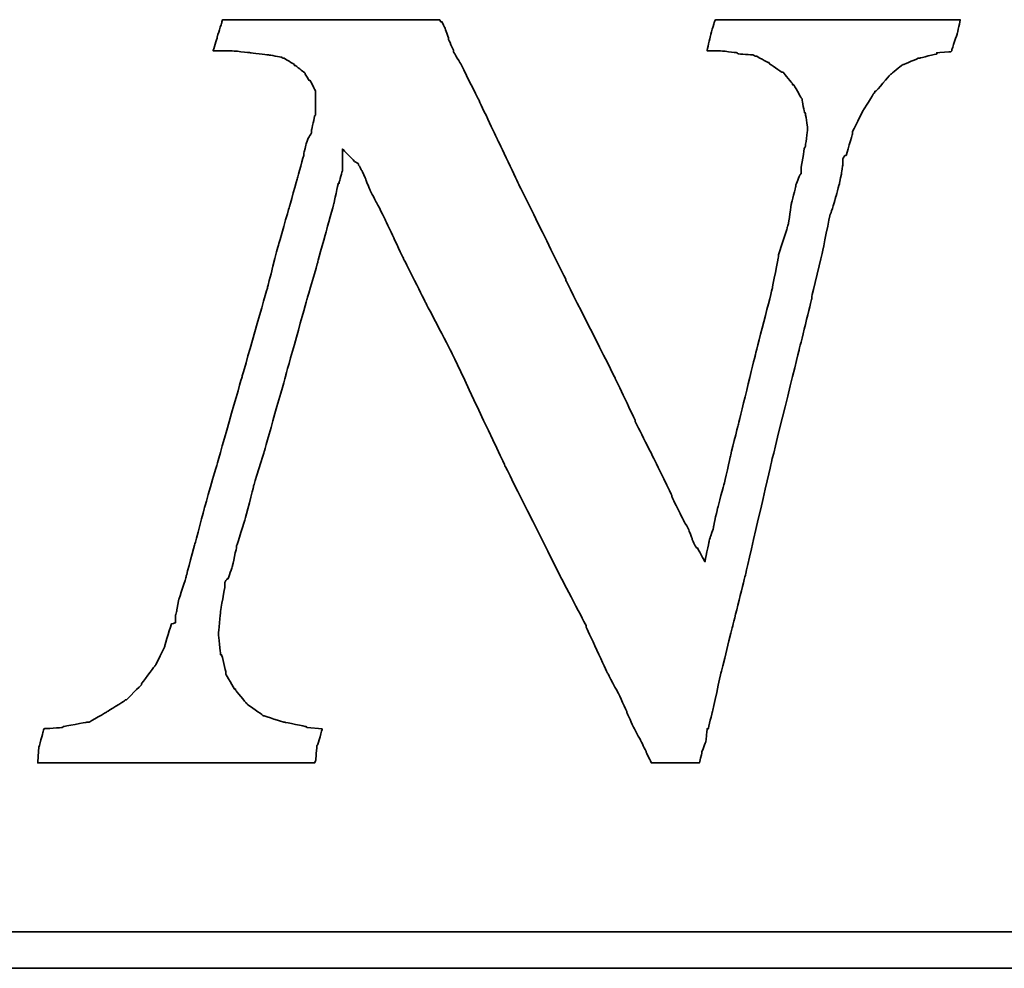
# Model space of a CAD drawing. Header units: millimetres. Extents: x -24 to 264, y 297 to 404.
# Tile 44 of 48: x 212.52 to 214.85, y 330.88 to 333.12. Entities that reach past the tile are written whole.
import ezdxf

# ---------------------------------------------------------------- set-up
doc = ezdxf.new("R2010")
doc.units = ezdxf.units.MM
doc.layers.add('DIM', color=4, linetype='Continuous')
doc.layers.add('layer 1', color=7, linetype='Continuous')

# ---------------------------------------------------------------- blocks, each defined once
blk = doc.blocks.new('TBI MOTION logo(完整正式版)')
at = {"layer": 'layer 1', "color": 22, "lineweight": 35}
for points, knots in [([(58.92625, -7.91875), (58.92625, -7.91875), (58.58625, -7.89375), (58.58625, -7.89375), (58.58625, -7.89375), (58.58625, -7.89375), (58.56625, -7.87125), (58.56625, -7.87125), (58.56625, -7.87125), (58.56625, -7.87125), (58.08375, -7.77375), (58.08375, -7.77375), (58.08375, -7.77375), (58.08375, -7.77375), (58.06125, -7.77375), (58.06125, -7.77375), (58.06125, -7.77375), (58.06125, -7.77375), (57.62625, -7.63125), (57.62625, -7.63125), (57.62625, -7.63125), (57.62625, -7.63125), (57.60625, -7.63125), (57.60625, -7.63125), (57.60625, -7.63125), (57.60625, -7.63125), (57.58125, -7.60625), (57.58125, -7.60625), (57.58125, -7.60625), (57.58125, -7.60625), (57.26625, -7.38875), (57.26625, -7.38875), (57.26625, -7.38875), (57.26625, -7.38875), (57.24625, -7.36875), (57.24625, -7.36875), (57.24625, -7.36875), (57.24625, -7.36875), (57.22125, -7.34375), (57.22125, -7.34375), (57.22125, -7.34375), (57.22125, -7.34375), (56.98125, -7.05375), (56.98125, -7.05375), (56.98125, -7.05375), (56.98125, -7.05375), (56.98125, -7.02875), (56.98125, -7.02875), (56.98125, -7.02875), (56.98125, -7.02875), (56.95625, -7.02875), (56.95625, -7.02875), (56.95625, -7.02875), (56.95625, -7.02875), (56.76625, -6.69625), (56.76625, -6.69625), (56.76625, -6.69625), (56.76625, -6.69625), (56.76625, -6.67125), (56.76625, -6.67125), (56.76625, -6.67125), (56.76625, -6.67125), (56.76625, -6.64875), (56.76625, -6.64875), (56.76625, -6.64875), (56.76625, -6.64875), (56.67125, -6.26375), (56.67125, -6.26375), (56.67125, -6.26375), (56.67125, -6.26375), (56.64625, -6.26375), (56.64625, -6.26375), (56.64625, -6.26375), (56.64625, -6.26375), (56.64625, -6.23875), (56.64625, -6.23875), (56.64625, -6.23875), (56.64625, -6.23875), (56.59625, -5.80875), (56.59625, -5.80875), (56.59625, -5.80875), (56.59625, -5.80875), (56.59625, -5.78375), (56.59625, -5.78375), (56.59625, -5.78375), (56.59625, -5.78375), (56.64625, -5.30375), (56.64625, -5.30375), (56.64625, -5.30375), (56.64625, -5.30375), (56.64625, -5.27875), (56.64625, -5.27875), (56.64625, -5.27875), (56.64625, -5.27875), (56.74125, -4.72875), (56.74125, -4.72875), (56.74125, -4.72875), (56.74125, -4.72875), (56.74125, -4.67875), (56.74125, -4.67875), (56.74125, -4.67875), (56.74125, -4.67875), (56.74125, -4.63375), (56.74125, -4.63375), (56.74125, -4.63375), (56.74125, -4.63375), (56.79125, -4.55875), (56.79125, -4.55875), (56.79125, -4.55875), (56.79125, -4.55875), (56.81125, -4.55875), (56.81125, -4.55875), (56.81125, -4.55875), (56.81125, -4.55875), (56.91125, -4.27375), (56.91125, -4.27375), (56.91125, -4.27375), (56.91125, -4.27375), (57.00625, -3.83874), (57.00625, -3.83874), (57.00625, -3.83874), (57.00625, -3.83874), (57.00625, -3.81374), (57.00625, -3.81374), (57.00625, -3.81374), (57.00625, -3.81374), (57.19875, -3.21374), (57.19875, -3.21374), (57.19875, -3.21374), (57.19875, -3.21374), (57.38625, -2.49625), (57.38625, -2.49625), (57.38625, -2.49625), (57.38625, -2.49625), (57.38625, -2.47374), (57.38625, -2.47374), (57.38625, -2.47374), (57.38625, -2.47374), (57.62625, -1.70375), (57.62625, -1.70375), (57.62625, -1.70375), (57.62625, -1.70375), (58.10625, 0.00125), (58.10625, 0.00125), (58.10625, 0.00125), (58.10625, 0.00125), (58.58625, 1.72625), (58.58625, 1.72625), (58.58625, 1.72625), (58.58625, 1.72625), (58.82625, 2.54125), (58.82625, 2.54125), (58.82625, 2.54125), (58.82625, 2.54125), (58.82625, 2.56374), (58.82625, 2.56374), (58.82625, 2.56374), (58.82625, 2.56374), (59.02125, 3.26125), (59.02125, 3.26125), (59.02125, 3.26125), (59.02125, 3.26125), (59.18625, 3.86125), (59.18625, 3.86125), (59.18625, 3.86125), (59.18625, 3.86125), (59.28625, 4.31875), (59.28625, 4.31875), (59.28625, 4.31875), (59.28625, 4.31875), (59.30625, 4.31875), (59.30625, 4.31875), (59.30625, 4.31875), (59.30625, 4.31875), (59.30625, 4.34125), (59.30625, 4.34125), (59.30625, 4.34125), (59.30625, 4.34125), (59.38125, 4.60625), (59.38125, 4.60625), (59.38125, 4.60625), (59.38125, 4.60625), (59.38125, 4.65125), (59.38125, 4.65125), (59.38125, 4.65125), (59.38125, 4.65125), (59.38125, 5.08625), (59.38125, 5.08625), (59.38125, 5.08625), (59.38125, 5.08625), (59.66625, 4.79624), (59.66625, 4.79624), (59.66625, 4.79624), (59.66625, 4.79624), (59.74125, 4.75124), (59.74125, 4.75124), (59.74125, 4.75124), (59.74125, 4.75124), (59.74125, 4.72624), (59.74125, 4.72624), (59.74125, 4.72624), (59.74125, 4.72624), (59.76125, 4.70124), (59.76125, 4.70124), (59.76125, 4.70124), (59.76125, 4.70124), (59.81125, 4.60625), (59.81125, 4.60625), (59.81125, 4.60625), (59.81125, 4.60625), (59.90625, 4.41125), (59.90625, 4.41125), (59.90625, 4.41125), (59.90625, 4.41125), (59.90625, 4.39125), (59.90625, 4.39125), (59.90625, 4.39125), (59.90625, 4.39125), (60.00375, 4.15124), (60.00375, 4.15124), (60.00375, 4.15124), (60.00375, 4.15124), (60.14625, 3.88374), (60.14625, 3.88374), (60.14625, 3.88374), (60.14625, 3.88374), (60.34125, 3.50124), (60.34125, 3.50124), (60.34125, 3.50124), (60.34125, 3.50124), (60.53125, 3.09125), (60.53125, 3.09125), (60.53125, 3.09125), (60.53125, 3.09125), (60.74625, 2.63625), (60.74625, 2.63625), (60.74625, 2.63625), (60.74625, 2.63625), (61.25125, 1.63124), (61.25125, 1.63124), (61.25125, 1.63124), (61.25125, 1.63124), (61.85125, 0.47625), (61.85125, 0.47625), (61.85125, 0.47625), (61.85125, 0.47625), (63.02625, -2.01874), (63.02625, -2.01874), (63.02625, -2.01874), (63.02625, -2.01874), (64.27625, -4.51374), (64.27625, -4.51374), (64.27625, -4.51374), (64.27625, -4.51374), (64.85125, -5.61375), (64.85125, -5.61375), (64.85125, -5.61375), (64.85125, -5.61375), (64.85125, -5.64125), (64.85125, -5.64125), (64.85125, -5.64125), (64.85125, -5.64125), (65.32875, -6.67125), (65.32875, -6.67125), (65.32875, -6.67125), (65.32875, -6.67125), (65.57125, -7.12875), (65.57125, -7.12875), (65.57125, -7.12875), (65.57125, -7.12875), (65.76125, -7.53625), (65.76125, -7.53625), (65.76125, -7.53625), (65.76125, -7.53625), (65.76125, -7.55625), (65.76125, -7.55625), (65.76125, -7.55625), (65.76125, -7.55625), (65.90375, -7.87125), (65.90375, -7.87125), (65.90375, -7.87125), (65.90375, -7.87125), (66.07125, -8.18125), (66.07125, -8.18125), (66.07125, -8.18125), (66.07125, -8.18125), (66.19125, -8.42375), (66.19125, -8.42375), (66.19125, -8.42375), (66.19125, -8.42375), (66.19125, -8.44375), (66.19125, -8.44375), (66.19125, -8.44375), (66.19125, -8.44375), (66.29125, -8.63875), (66.29125, -8.63875), (66.29125, -8.63875), (66.29125, -8.63875), (66.31125, -8.68625), (66.31125, -8.68625), (66.31125, -8.68625), (66.31125, -8.68625), (66.38375, -8.68625), (66.38375, -8.68625), (66.38375, -8.68625), (66.38375, -8.68625), (66.84125, -8.68625), (66.84125, -8.68625), (66.84125, -8.68625), (66.84125, -8.68625), (67.29625, -8.68625), (67.29625, -8.68625), (67.29625, -8.68625), (67.29625, -8.68625), (67.36625, -8.68625), (67.36625, -8.68625), (67.36625, -8.68625), (67.36625, -8.68625), (67.39125, -8.68625), (67.39125, -8.68625), (67.39125, -8.68625), (67.39125, -8.68625), (67.44125, -8.46875), (67.44125, -8.46875), (67.44125, -8.46875), (67.44125, -8.46875), (67.44125, -8.44375), (67.44125, -8.44375), (67.44125, -8.44375), (67.44125, -8.44375), (67.53625, -8.20375), (67.53625, -8.20375), (67.53625, -8.20375), (67.53625, -8.20375), (67.56125, -7.94375), (67.56125, -7.94375), (67.56125, -7.94375), (67.56125, -7.94375), (67.56125, -7.91875), (67.56125, -7.91875), (67.56125, -7.91875), (67.56125, -7.91875), (67.58625, -7.91875), (67.58625, -7.91875), (67.58625, -7.91875), (67.58625, -7.91875), (67.68125, -7.53625), (67.68125, -7.53625), (67.68125, -7.53625), (67.68125, -7.53625), (67.87375, -6.67125), (67.87375, -6.67125), (67.87375, -6.67125), (67.87375, -6.67125), (68.13625, -5.61375), (68.13625, -5.61375), (68.13625, -5.61375), (68.13625, -5.61375), (68.42375, -4.46374), (68.42375, -4.46374), (68.42375, -4.46374), (68.42375, -4.46374), (68.99875, -1.96874), (68.99875, -1.96874), (68.99875, -1.96874), (68.99875, -1.96874), (69.62625, 0.57625), (69.62625, 0.57625), (69.62625, 0.57625), (69.62625, 0.57625), (69.91125, 1.72625), (69.91125, 1.72625), (69.91125, 1.72625), (69.91125, 1.72625), (69.91125, 1.77625), (69.91125, 1.77625), (69.91125, 1.77625), (69.91125, 1.77625), (70.15125, 2.78124), (70.15125, 2.78124), (70.15125, 2.78124), (70.15125, 2.78124), (70.32125, 3.62125), (70.32125, 3.62125), (70.32125, 3.62125), (70.32125, 3.62125), (70.34125, 3.64625), (70.34125, 3.64625), (70.34125, 3.64625), (70.34125, 3.64625), (70.44125, 3.98125), (70.44125, 3.98125), (70.44125, 3.98125), (70.44125, 3.98125), (70.53625, 4.31875), (70.53625, 4.31875), (70.53625, 4.31875), (70.53625, 4.31875), (70.58125, 4.55875), (70.58125, 4.55875), (70.58125, 4.55875), (70.58125, 4.55875), (70.60625, 4.72624), (70.60625, 4.72624), (70.60625, 4.72624), (70.60625, 4.72624), (70.60625, 4.79624), (70.60625, 4.79624), (70.60625, 4.79624), (70.60625, 4.79624), (70.60625, 4.87125), (70.60625, 4.87125), (70.60625, 4.87125), (70.60625, 4.87125), (70.65625, 4.94125), (70.65625, 4.94125), (70.65625, 4.94125), (70.65625, 4.94125), (70.68125, 4.94125), (70.68125, 4.94125), (70.68125, 4.94125), (70.68125, 4.94125), (70.82125, 5.42125), (70.82125, 5.42125), (70.82125, 5.42125), (70.82125, 5.42125), (70.82125, 5.44625), (70.82125, 5.44625), (70.82125, 5.44625), (70.82125, 5.44625), (70.82125, 5.47125), (70.82125, 5.47125), (70.82125, 5.47125), (70.82125, 5.47125), (71.06125, 5.94625), (71.06125, 5.94625), (71.06125, 5.94625), (71.06125, 5.94625), (71.30125, 6.33124), (71.30125, 6.33124), (71.30125, 6.33124), (71.30125, 6.33124), (71.32625, 6.35625), (71.32625, 6.35625), (71.32625, 6.35625), (71.32625, 6.35625), (71.32625, 6.38124), (71.32625, 6.38124), (71.32625, 6.38124), (71.32625, 6.38124), (71.35125, 6.38124), (71.35125, 6.38124), (71.35125, 6.38124), (71.35125, 6.38124), (71.66125, 6.74125), (71.66125, 6.74125), (71.66125, 6.74125), (71.66125, 6.74125), (71.68625, 6.76625), (71.68625, 6.76625), (71.68625, 6.76625), (71.68625, 6.76625), (71.92625, 6.95624), (71.92625, 6.95624), (71.92625, 6.95624), (71.92625, 6.95624), (71.95125, 6.98125), (71.95125, 6.98125), (71.95125, 6.98125), (71.95125, 6.98125), (71.97625, 6.98125), (71.97625, 6.98125), (71.97625, 6.98125), (71.97625, 6.98125), (72.31125, 7.12624), (72.31125, 7.12624), (72.31125, 7.12624), (72.31125, 7.12624), (72.33375, 7.12624), (72.33375, 7.12624), (72.33375, 7.12624), (72.33375, 7.12624), (72.71625, 7.21875), (72.71625, 7.21875), (72.71625, 7.21875), (72.71625, 7.21875), (72.71625, 7.24624), (72.71625, 7.24624), (72.71625, 7.24624), (72.71625, 7.24624), (72.74125, 7.24624), (72.74125, 7.24624), (72.74125, 7.24624), (72.74125, 7.24624), (73.03124, 7.26624), (73.03124, 7.26624), (73.03124, 7.26624), (73.03124, 7.26624), (73.05375, 7.29125), (73.05375, 7.29125), (73.05375, 7.29125), (73.05375, 7.29125), (73.05375, 7.31625), (73.05375, 7.31625), (73.05375, 7.31625), (73.05375, 7.31625), (73.17625, 7.67625), (73.17625, 7.67625), (73.17625, 7.67625), (73.17625, 7.67625), (73.24625, 7.98625), (73.24625, 7.98625), (73.24625, 7.98625), (73.24625, 7.98625), (73.19625, 7.98625), (73.19625, 7.98625), (73.19625, 7.98625), (73.19625, 7.98625), (72.93625, 7.98625), (72.93625, 7.98625), (72.93625, 7.98625), (72.93625, 7.98625), (72.55125, 7.98625), (72.55125, 7.98625), (72.55125, 7.98625), (72.55125, 7.98625), (72.09625, 7.98625), (72.09625, 7.98625), (72.09625, 7.98625), (72.09625, 7.98625), (71.64125, 7.98625), (71.64125, 7.98625), (71.64125, 7.98625), (71.64125, 7.98625), (70.53625, 7.98625), (70.53625, 7.98625), (70.53625, 7.98625), (70.53625, 7.98625), (69.47875, 7.98625), (69.47875, 7.98625), (69.47875, 7.98625), (69.47875, 7.98625), (68.95125, 7.98625), (68.95125, 7.98625), (68.95125, 7.98625), (68.95125, 7.98625), (68.52125, 7.98625), (68.52125, 7.98625), (68.52125, 7.98625), (68.52125, 7.98625), (68.13625, 7.98625), (68.13625, 7.98625), (68.13625, 7.98625), (68.13625, 7.98625), (67.87375, 7.98625), (67.87375, 7.98625), (67.87375, 7.98625), (67.87375, 7.98625), (67.75125, 7.98625), (67.75125, 7.98625), (67.75125, 7.98625), (67.75125, 7.98625), (67.72625, 7.94125), (67.72625, 7.94125), (67.72625, 7.94125), (67.72625, 7.94125), (67.63125, 7.60625), (67.63125, 7.60625), (67.63125, 7.60625), (67.63125, 7.60625), (67.56125, 7.29125), (67.56125, 7.29125), (67.56125, 7.29125), (67.56125, 7.29125), (67.72625, 7.29125), (67.72625, 7.29125), (67.72625, 7.29125), (67.72625, 7.29125), (67.82625, 7.29125), (67.82625, 7.29125), (67.82625, 7.29125), (67.82625, 7.29125), (67.84625, 7.29125), (67.84625, 7.29125), (67.84625, 7.29125), (67.84625, 7.29125), (68.23125, 7.24624), (68.23125, 7.24624), (68.23125, 7.24624), (68.23125, 7.24624), (68.25875, 7.21875), (68.25875, 7.21875), (68.25875, 7.21875), (68.25875, 7.21875), (68.59125, 7.19624), (68.59125, 7.19624), (68.59125, 7.19624), (68.59125, 7.19624), (68.64125, 7.17125), (68.64125, 7.17125), (68.64125, 7.17125), (68.64125, 7.17125), (68.66625, 7.17125), (68.66625, 7.17125), (68.66625, 7.17125), (68.66625, 7.17125), (68.92625, 7.02624), (68.92625, 7.02624), (68.92625, 7.02624), (68.92625, 7.02624), (68.95125, 7.02624), (68.95125, 7.02624), (68.95125, 7.02624), (68.95125, 7.02624), (68.95125, 7.00624), (68.95125, 7.00624), (68.95125, 7.00624), (68.95125, 7.00624), (69.23875, 6.81125), (69.23875, 6.81125), (69.23875, 6.81125), (69.23875, 6.81125), (69.26625, 6.81125), (69.26625, 6.81125), (69.26625, 6.81125), (69.26625, 6.81125), (69.28625, 6.78625), (69.28625, 6.78625), (69.28625, 6.78625), (69.28625, 6.78625), (69.47875, 6.54875), (69.47875, 6.54875), (69.47875, 6.54875), (69.47875, 6.54875), (69.47875, 6.52375), (69.47875, 6.52375), (69.47875, 6.52375), (69.47875, 6.52375), (69.50625, 6.52375), (69.50625, 6.52375), (69.50625, 6.52375), (69.50625, 6.52375), (69.67125, 6.23625), (69.67125, 6.23625), (69.67125, 6.23625), (69.67125, 6.23625), (69.69375, 6.21125), (69.69375, 6.21125), (69.69375, 6.21125), (69.69375, 6.21125), (69.69375, 6.18625), (69.69375, 6.18625), (69.69375, 6.18625), (69.69375, 6.18625), (69.74625, 5.89875), (69.74625, 5.89875), (69.74625, 5.89875), (69.74625, 5.89875), (69.76625, 5.89875), (69.76625, 5.89875), (69.76625, 5.89875), (69.76625, 5.89875), (69.81375, 5.56625), (69.81375, 5.56625), (69.81375, 5.56625), (69.81375, 5.56625), (69.81375, 5.54125), (69.81375, 5.54125), (69.81375, 5.54125), (69.81375, 5.54125), (69.81375, 5.51625), (69.81375, 5.51625), (69.81375, 5.51625), (69.81375, 5.51625), (69.76625, 5.13125), (69.76625, 5.13125), (69.76625, 5.13125), (69.76625, 5.13125), (69.74625, 5.10874), (69.74625, 5.10874), (69.74625, 5.10874), (69.74625, 5.10874), (69.67125, 4.65125), (69.67125, 4.65125), (69.67125, 4.65125), (69.67125, 4.65125), (69.67125, 4.55875), (69.67125, 4.55875), (69.67125, 4.55875), (69.67125, 4.55875), (69.67125, 4.53125), (69.67125, 4.53125), (69.67125, 4.53125), (69.67125, 4.53125), (69.64625, 4.50874), (69.64625, 4.50874), (69.64625, 4.50874), (69.64625, 4.50874), (69.55125, 4.27125), (69.55125, 4.27125), (69.55125, 4.27125), (69.55125, 4.27125), (69.55125, 4.24625), (69.55125, 4.24625), (69.55125, 4.24625), (69.55125, 4.24625), (69.45375, 3.86125), (69.45375, 3.86125), (69.45375, 3.86125), (69.45375, 3.86125), (69.38625, 3.40624), (69.38625, 3.40624), (69.38625, 3.40624), (69.38625, 3.40624), (69.35875, 3.33125), (69.35875, 3.33125), (69.35875, 3.33125), (69.35875, 3.33125), (69.35875, 3.30875), (69.35875, 3.30875), (69.35875, 3.30875), (69.35875, 3.30875), (69.16625, 2.71125), (69.16625, 2.71125), (69.16625, 2.71125), (69.16625, 2.71125), (69.16625, 2.66375), (69.16625, 2.66375), (69.16625, 2.66375), (69.16625, 2.66375), (69.02625, 1.96374), (69.02625, 1.96374), (69.02625, 1.96374), (69.02625, 1.96374), (68.64125, 0.45624), (68.64125, 0.45624), (68.64125, 0.45624), (68.64125, 0.45624), (68.25875, -1.10625), (68.25875, -1.10625), (68.25875, -1.10625), (68.25875, -1.10625), (68.08625, -1.80125), (68.08625, -1.80125), (68.08625, -1.80125), (68.08625, -1.80125), (67.94625, -2.42625), (67.94625, -2.42625), (67.94625, -2.42625), (67.94625, -2.42625), (67.80125, -2.95375), (67.80125, -2.95375), (67.80125, -2.95375), (67.80125, -2.95375), (67.70625, -3.38375), (67.70625, -3.38375), (67.70625, -3.38375), (67.70625, -3.38375), (67.70625, -3.40875), (67.70625, -3.40875), (67.70625, -3.40875), (67.70625, -3.40875), (67.63125, -3.62375), (67.63125, -3.62375), (67.63125, -3.62375), (67.63125, -3.62375), (67.60625, -3.72125), (67.60625, -3.72125), (67.60625, -3.72125), (67.60625, -3.72125), (67.51125, -4.17375), (67.51125, -4.17375), (67.51125, -4.17375), (67.51125, -4.17375), (67.34625, -3.86374), (67.34625, -3.86374), (67.34625, -3.86374), (67.34625, -3.86374), (67.32125, -3.86374), (67.32125, -3.86374), (67.32125, -3.86374), (67.32125, -3.86374), (67.27125, -3.76874), (67.27125, -3.76874), (67.27125, -3.76874), (67.27125, -3.76874), (67.22625, -3.67374), (67.22625, -3.67374), (67.22625, -3.67374), (67.22625, -3.67374), (67.22625, -3.64875), (67.22625, -3.64875), (67.22625, -3.64875), (67.22625, -3.64875), (67.15125, -3.45375), (67.15125, -3.45375), (67.15125, -3.45375), (67.15125, -3.45375), (67.05625, -3.28875), (67.05625, -3.28875), (67.05625, -3.28875), (67.05625, -3.28875), (66.91125, -3.00125), (66.91125, -3.00125), (66.91125, -3.00125), (66.91125, -3.00125), (66.77125, -2.71375), (66.77125, -2.71375), (66.77125, -2.71375), (66.77125, -2.71375), (66.77125, -2.68875), (66.77125, -2.68875), (66.77125, -2.68875), (66.77125, -2.68875), (66.41125, -1.94374), (66.41125, -1.94374), (66.41125, -1.94374), (66.41125, -1.94374), (65.95125, -1.03375), (65.95125, -1.03375), (65.95125, -1.03375), (65.95125, -1.03375), (65.95125, -1.00875), (65.95125, -1.00875), (65.95125, -1.00875), (65.95125, -1.00875), (65.49625, -0.04874), (65.49625, -0.04874), (65.49625, -0.04874), (65.49625, -0.04874), (64.39375, 2.13624), (64.39375, 2.13624), (64.39375, 2.13624), (64.39375, 2.13624), (64.39375, 2.15624), (64.39375, 2.15624), (64.39375, 2.15624), (64.39375, 2.15624), (63.33625, 4.29125), (63.33625, 4.29125), (63.33625, 4.29125), (63.33625, 4.29125), (62.85625, 5.30125), (62.85625, 5.30125), (62.85625, 5.30125), (62.85625, 5.30125), (62.42625, 6.21125), (62.42625, 6.21125), (62.42625, 6.21125), (62.42625, 6.21125), (62.04125, 6.98125), (62.04125, 6.98125), (62.04125, 6.98125), (62.04125, 6.98125), (61.87375, 7.26624), (61.87375, 7.26624), (61.87375, 7.26624), (61.87375, 7.26624), (61.87375, 7.29125), (61.87375, 7.29125), (61.87375, 7.29125), (61.87375, 7.29125), (61.75625, 7.55625), (61.75625, 7.55625), (61.75625, 7.55625), (61.75625, 7.55625), (61.75625, 7.58124), (61.75625, 7.58124), (61.75625, 7.58124), (61.75625, 7.58124), (61.68375, 7.79375), (61.68375, 7.79375), (61.68375, 7.79375), (61.68375, 7.79375), (61.61125, 7.94125), (61.61125, 7.94125), (61.61125, 7.94125), (61.61125, 7.94125), (61.58625, 7.94125), (61.58625, 7.94125), (61.58625, 7.94125), (61.58625, 7.94125), (61.56375, 7.98625), (61.56375, 7.98625), (61.56375, 7.98625), (61.56375, 7.98625), (61.41875, 7.98625), (61.41875, 7.98625), (61.41875, 7.98625), (61.41875, 7.98625), (61.18125, 7.98625), (61.18125, 7.98625), (61.18125, 7.98625), (61.18125, 7.98625), (60.84125, 7.98625), (60.84125, 7.98625), (60.84125, 7.98625), (60.84125, 7.98625), (60.02625, 7.98625), (60.02625, 7.98625), (60.02625, 7.98625), (60.02625, 7.98625), (59.11625, 7.98625), (59.11625, 7.98625), (59.11625, 7.98625), (59.11625, 7.98625), (58.15625, 7.98625), (58.15625, 7.98625), (58.15625, 7.98625), (58.15625, 7.98625), (57.34125, 7.98625), (57.34125, 7.98625), (57.34125, 7.98625), (57.34125, 7.98625), (57.00625, 7.98625), (57.00625, 7.98625), (57.00625, 7.98625), (57.00625, 7.98625), (56.76625, 7.98625), (56.76625, 7.98625), (56.76625, 7.98625), (56.76625, 7.98625), (56.69125, 7.98625), (56.69125, 7.98625), (56.69125, 7.98625), (56.69125, 7.98625), (56.67125, 7.94125), (56.67125, 7.94125), (56.67125, 7.94125), (56.67125, 7.94125), (56.67125, 7.91625), (56.67125, 7.91625), (56.67125, 7.91625), (56.67125, 7.91625), (56.57125, 7.60625), (56.57125, 7.60625), (56.57125, 7.60625), (56.57125, 7.60625), (56.57125, 7.58124), (56.57125, 7.58124), (56.57125, 7.58124), (56.57125, 7.58124), (56.47625, 7.29125), (56.47625, 7.29125), (56.47625, 7.29125), (56.47625, 7.29125), (56.57125, 7.29125), (56.57125, 7.29125), (56.57125, 7.29125), (56.57125, 7.29125), (56.76625, 7.29125), (56.76625, 7.29125), (56.76625, 7.29125), (56.76625, 7.29125), (56.86125, 7.29125), (56.86125, 7.29125), (56.86125, 7.29125), (56.86125, 7.29125), (56.88625, 7.29125), (56.88625, 7.29125), (56.88625, 7.29125), (56.88625, 7.29125), (57.31625, 7.24624), (57.31625, 7.24624), (57.31625, 7.24624), (57.31625, 7.24624), (57.70125, 7.19624), (57.70125, 7.19624), (57.70125, 7.19624), (57.70125, 7.19624), (57.72625, 7.19624), (57.72625, 7.19624), (57.72625, 7.19624), (57.72625, 7.19624), (58.01125, 7.14624), (58.01125, 7.14624), (58.01125, 7.14624), (58.01125, 7.14624), (58.03625, 7.12624), (58.03625, 7.12624), (58.03625, 7.12624), (58.03625, 7.12624), (58.06125, 7.12624), (58.06125, 7.12624), (58.06125, 7.12624), (58.06125, 7.12624), (58.30125, 6.98125), (58.30125, 6.98125), (58.30125, 6.98125), (58.30125, 6.98125), (58.30125, 6.95624), (58.30125, 6.95624), (58.30125, 6.95624), (58.30125, 6.95624), (58.32375, 6.95624), (58.32375, 6.95624), (58.32375, 6.95624), (58.32375, 6.95624), (58.51625, 6.81125), (58.51625, 6.81125), (58.51625, 6.81125), (58.51625, 6.81125), (58.54125, 6.78625), (58.54125, 6.78625), (58.54125, 6.78625), (58.54125, 6.78625), (58.54125, 6.76625), (58.54125, 6.76625), (58.54125, 6.76625), (58.54125, 6.76625), (58.63625, 6.62124), (58.63625, 6.62124), (58.63625, 6.62124), (58.63625, 6.62124), (58.65875, 6.62124), (58.65875, 6.62124), (58.65875, 6.62124), (58.65875, 6.62124), (58.75625, 6.42625), (58.75625, 6.42625), (58.75625, 6.42625), (58.75625, 6.42625), (58.77875, 6.38124), (58.77875, 6.38124), (58.77875, 6.38124), (58.77875, 6.38124), (58.77875, 6.33124), (58.77875, 6.33124), (58.77875, 6.33124), (58.77875, 6.33124), (58.77875, 6.09125), (58.77875, 6.09125), (58.77875, 6.09125), (58.77875, 6.09125), (58.77875, 5.85125), (58.77875, 5.85125), (58.77875, 5.85125), (58.77875, 5.85125), (58.75625, 5.82625), (58.75625, 5.82625), (58.75625, 5.82625), (58.75625, 5.82625), (58.68625, 5.51625), (58.68625, 5.51625), (58.68625, 5.51625), (58.68625, 5.51625), (58.68625, 5.47125), (58.68625, 5.47125), (58.68625, 5.47125), (58.68625, 5.47125), (58.68625, 5.44625), (58.68625, 5.44625), (58.68625, 5.44625), (58.68625, 5.44625), (58.65875, 5.39625), (58.65875, 5.39625), (58.65875, 5.39625), (58.65875, 5.39625), (58.61125, 5.32624), (58.61125, 5.32624), (58.61125, 5.32624), (58.61125, 5.32624), (58.56625, 5.20375), (58.56625, 5.20375), (58.56625, 5.20375), (58.56625, 5.20375), (58.51625, 4.99125), (58.51625, 4.99125), (58.51625, 4.99125), (58.51625, 4.99125), (58.51625, 4.96625), (58.51625, 4.96625), (58.51625, 4.96625), (58.51625, 4.96625), (58.37125, 4.43625), (58.37125, 4.43625), (58.37125, 4.43625), (58.37125, 4.43625), (58.18125, 3.76625), (58.18125, 3.76625), (58.18125, 3.76625), (58.18125, 3.76625), (57.94125, 2.92624), (57.94125, 2.92624), (57.94125, 2.92624), (57.94125, 2.92624), (57.70125, 1.98874), (57.70125, 1.98874), (57.70125, 1.98874), (57.70125, 1.98874), (57.12625, -0.02374), (57.12625, -0.02374), (57.12625, -0.02374), (57.12625, -0.02374), (56.55125, -2.03875), (56.55125, -2.03875), (56.55125, -2.03875), (56.55125, -2.03875), (56.28625, -2.95375), (56.28625, -2.95375), (56.28625, -2.95375), (56.28625, -2.95375), (56.07125, -3.76874), (56.07125, -3.76874), (56.07125, -3.76874), (56.07125, -3.76874), (55.87625, -4.48874), (55.87625, -4.48874), (55.87625, -4.48874), (55.87625, -4.48874), (55.87625, -4.51374), (55.87625, -4.51374), (55.87625, -4.51374), (55.87625, -4.51374), (55.71125, -5.01625), (55.71125, -5.01625), (55.71125, -5.01625), (55.71125, -5.01625), (55.66125, -5.25375), (55.66125, -5.25375), (55.66125, -5.25375), (55.66125, -5.25375), (55.66125, -5.27875), (55.66125, -5.27875), (55.66125, -5.27875), (55.66125, -5.27875), (55.63625, -5.37375), (55.63625, -5.37375), (55.63625, -5.37375), (55.63625, -5.37375), (55.63625, -5.42375), (55.63625, -5.42375), (55.63625, -5.42375), (55.63625, -5.42375), (55.63625, -5.54125), (55.63625, -5.54125), (55.63625, -5.54125), (55.63625, -5.54125), (55.54125, -5.56875), (55.54125, -5.56875), (55.54125, -5.56875), (55.54125, -5.56875), (55.39625, -6.04875), (55.39625, -6.04875), (55.39625, -6.04875), (55.39625, -6.04875), (55.39625, -6.06875), (55.39625, -6.06875), (55.39625, -6.06875), (55.39625, -6.06875), (55.18125, -6.50375), (55.18125, -6.50375), (55.18125, -6.50375), (55.18125, -6.50375), (55.15625, -6.52875), (55.15625, -6.52875), (55.15625, -6.52875), (55.15625, -6.52875), (54.86875, -6.91125), (54.86875, -6.91125), (54.86875, -6.91125), (54.86875, -6.91125), (54.86875, -6.93375), (54.86875, -6.93375), (54.86875, -6.93375), (54.86875, -6.93375), (54.53125, -7.26875), (54.53125, -7.26875), (54.53125, -7.26875), (54.53125, -7.26875), (54.51125, -7.26875), (54.51125, -7.26875), (54.51125, -7.26875), (54.51125, -7.26875), (54.48625, -7.29625), (54.48625, -7.29625), (54.48625, -7.29625), (54.48625, -7.29625), (54.10375, -7.53625), (54.10375, -7.53625), (54.10375, -7.53625), (54.10375, -7.53625), (53.69625, -7.77375), (53.69625, -7.77375), (53.69625, -7.77375), (53.69625, -7.77375), (53.67125, -7.77375), (53.67125, -7.77375), (53.67125, -7.77375), (53.67125, -7.77375), (53.64625, -7.77375), (53.64625, -7.77375), (53.64625, -7.77375), (53.64625, -7.77375), (53.11625, -7.87125), (53.11625, -7.87125), (53.11625, -7.87125), (53.11625, -7.87125), (53.09625, -7.89375), (53.09625, -7.89375), (53.09625, -7.89375), (53.09625, -7.89375), (52.68625, -7.91875), (52.68625, -7.91875), (52.68625, -7.91875), (52.68625, -7.91875), (52.66125, -7.99125), (52.66125, -7.99125), (52.66125, -7.99125), (52.66125, -7.99125), (52.56625, -8.34875), (52.56625, -8.34875), (52.56625, -8.34875), (52.56625, -8.34875), (52.54125, -8.68625), (52.54125, -8.68625), (52.54125, -8.68625), (52.54125, -8.68625), (52.58875, -8.68625), (52.58875, -8.68625), (52.58875, -8.68625), (52.58875, -8.68625), (52.87625, -8.68625), (52.87625, -8.68625), (52.87625, -8.68625), (52.87625, -8.68625), (53.33625, -8.68625), (53.33625, -8.68625), (53.33625, -8.68625), (53.33625, -8.68625), (53.79125, -8.68625), (53.79125, -8.68625), (53.79125, -8.68625), (53.79125, -8.68625), (54.36625, -8.68625), (54.36625, -8.68625), (54.36625, -8.68625), (54.36625, -8.68625), (55.59125, -8.68625), (55.59125, -8.68625), (55.59125, -8.68625), (55.59125, -8.68625), (56.76625, -8.68625), (56.76625, -8.68625), (56.76625, -8.68625), (56.76625, -8.68625), (57.34125, -8.68625), (57.34125, -8.68625), (57.34125, -8.68625), (57.34125, -8.68625), (57.82125, -8.68625), (57.82125, -8.68625), (57.82125, -8.68625), (57.82125, -8.68625), (58.25125, -8.68625), (58.25125, -8.68625), (58.25125, -8.68625), (58.25125, -8.68625), (58.58625, -8.68625), (58.58625, -8.68625), (58.58625, -8.68625), (58.58625, -8.68625), (58.75625, -8.68625), (58.75625, -8.68625), (58.75625, -8.68625), (58.75625, -8.68625), (58.77875, -8.63875), (58.77875, -8.63875), (58.77875, -8.63875), (58.77875, -8.63875), (58.80625, -8.30375), (58.80625, -8.30375), (58.80625, -8.30375), (58.80625, -8.30375), (58.82625, -8.27875), (58.82625, -8.27875), (58.82625, -8.27875), (58.82625, -8.27875), (58.92625, -7.91875), (58.92625, -7.91875)], [0, 0, 0, 0, 0.003125, 0.003125, 0.003125, 0.00312501, 0.00625, 0.00625, 0.00625, 0.00625001, 0.009375, 0.009375, 0.009375, 0.00937501, 0.0125, 0.0125, 0.0125, 0.01250001, 0.015625, 0.015625, 0.015625, 0.01562501, 0.01875, 0.01875, 0.01875, 0.01875001, 0.021875, 0.021875, 0.021875, 0.02187501, 0.025, 0.025, 0.025, 0.02500001, 0.028125, 0.028125, 0.028125, 0.02812501, 0.03125, 0.03125, 0.03125, 0.03125001, 0.034375, 0.034375, 0.034375, 0.03437501, 0.0375, 0.0375, 0.0375, 0.03750001, 0.040625, 0.040625, 0.040625, 0.04062501, 0.04375, 0.04375, 0.04375, 0.04375001, 0.046875, 0.046875, 0.046875, 0.04687501, 0.05, 0.05, 0.05, 0.05000001, 0.053125, 0.053125, 0.053125, 0.05312501, 0.05625, 0.05625, 0.05625, 0.05625001, 0.059375, 0.059375, 0.059375, 0.05937501, 0.0625, 0.0625, 0.0625, 0.06250001, 0.065625, 0.065625, 0.065625, 0.06562501, 0.06875, 0.06875, 0.06875, 0.06875001, 0.071875, 0.071875, 0.071875, 0.07187501, 0.075, 0.075, 0.075, 0.07500001, 0.078125, 0.078125, 0.078125, 0.07812501, 0.08125, 0.08125, 0.08125, 0.08125001, 0.084375, 0.084375, 0.084375, 0.08437501, 0.0875, 0.0875, 0.0875, 0.08750001, 0.090625, 0.090625, 0.090625, 0.09062501, 0.09375, 0.09375, 0.09375, 0.09375001, 0.096875, 0.096875, 0.096875, 0.09687501, 0.1, 0.1, 0.1, 0.10000001, 0.103125, 0.103125, 0.103125, 0.10312501, 0.10625, 0.10625, 0.10625, 0.10625001, 0.109375, 0.109375, 0.109375, 0.10937501, 0.1125, 0.1125, 0.1125, 0.11250001, 0.115625, 0.115625, 0.115625, 0.11562501, 0.11875, 0.11875, 0.11875, 0.11875001, 0.121875, 0.121875, 0.121875, 0.12187501, 0.125, 0.125, 0.125, 0.12500001, 0.128125, 0.128125, 0.128125, 0.12812501, 0.13125, 0.13125, 0.13125, 0.13125001, 0.134375, 0.134375, 0.134375, 0.13437501, 0.1375, 0.1375, 0.1375, 0.13750001, 0.140625, 0.140625, 0.140625, 0.14062501, 0.14375, 0.14375, 0.14375, 0.14375001, 0.146875, 0.146875, 0.146875, 0.14687501, 0.15, 0.15, 0.15, 0.15000001, 0.153125, 0.153125, 0.153125, 0.15312501, 0.15625, 0.15625, 0.15625, 0.15625001, 0.159375, 0.159375, 0.159375, 0.15937501, 0.1625, 0.1625, 0.1625, 0.16250001, 0.165625, 0.165625, 0.165625, 0.16562501, 0.16875, 0.16875, 0.16875, 0.16875001, 0.171875, 0.171875, 0.171875, 0.17187501, 0.175, 0.175, 0.175, 0.17500001, 0.178125, 0.178125, 0.178125, 0.17812501, 0.18125, 0.18125, 0.18125, 0.18125001, 0.184375, 0.184375, 0.184375, 0.18437501, 0.1875, 0.1875, 0.1875, 0.18750001, 0.190625, 0.190625, 0.190625, 0.19062501, 0.19375, 0.19375, 0.19375, 0.19375001, 0.196875, 0.196875, 0.196875, 0.19687501, 0.2, 0.2, 0.2, 0.20000001, 0.203125, 0.203125, 0.203125, 0.20312501, 0.20625, 0.20625, 0.20625, 0.20625001, 0.209375, 0.209375, 0.209375, 0.20937501, 0.2125, 0.2125, 0.2125, 0.21250001, 0.215625, 0.215625, 0.215625, 0.21562501, 0.21875, 0.21875, 0.21875, 0.21875001, 0.221875, 0.221875, 0.221875, 0.22187501, 0.225, 0.225, 0.225, 0.22500001, 0.228125, 0.228125, 0.228125, 0.22812501, 0.23125, 0.23125, 0.23125, 0.23125001, 0.234375, 0.234375, 0.234375, 0.23437501, 0.2375, 0.2375, 0.2375, 0.23750001, 0.240625, 0.240625, 0.240625, 0.24062501, 0.24375, 0.24375, 0.24375, 0.24375001, 0.246875, 0.246875, 0.246875, 0.24687501, 0.25, 0.25, 0.25, 0.25000001, 0.253125, 0.253125, 0.253125, 0.25312501, 0.25625, 0.25625, 0.25625, 0.25625001, 0.259375, 0.259375, 0.259375, 0.25937501, 0.2625, 0.2625, 0.2625, 0.26250001, 0.265625, 0.265625, 0.265625, 0.26562501, 0.26875, 0.26875, 0.26875, 0.26875001, 0.271875, 0.271875, 0.271875, 0.27187501, 0.275, 0.275, 0.275, 0.27500001, 0.278125, 0.278125, 0.278125, 0.27812501, 0.28125, 0.28125, 0.28125, 0.28125001, 0.284375, 0.284375, 0.284375, 0.28437501, 0.2875, 0.2875, 0.2875, 0.28750001, 0.290625, 0.290625, 0.290625, 0.29062501, 0.29375, 0.29375, 0.29375, 0.29375001, 0.296875, 0.296875, 0.296875, 0.29687501, 0.3, 0.3, 0.3, 0.30000001, 0.303125, 0.303125, 0.303125, 0.30312501, 0.30625, 0.30625, 0.30625, 0.30625001, 0.309375, 0.309375, 0.309375, 0.30937501, 0.3125, 0.3125, 0.3125, 0.31250001, 0.315625, 0.315625, 0.315625, 0.31562501, 0.31875, 0.31875, 0.31875, 0.31875001, 0.321875, 0.321875, 0.321875, 0.32187501, 0.325, 0.325, 0.325, 0.32500001, 0.328125, 0.328125, 0.328125, 0.32812501, 0.33125, 0.33125, 0.33125, 0.33125001, 0.334375, 0.334375, 0.334375, 0.33437501, 0.3375, 0.3375, 0.3375, 0.33750001, 0.340625, 0.340625, 0.340625, 0.34062501, 0.34375, 0.34375, 0.34375, 0.34375001, 0.346875, 0.346875, 0.346875, 0.34687501, 0.35, 0.35, 0.35, 0.35000001, 0.353125, 0.353125, 0.353125, 0.35312501, 0.35625, 0.35625, 0.35625, 0.35625001, 0.359375, 0.359375, 0.359375, 0.35937501, 0.3625, 0.3625, 0.3625, 0.36250001, 0.365625, 0.365625, 0.365625, 0.36562501, 0.36875, 0.36875, 0.36875, 0.36875001, 0.371875, 0.371875, 0.371875, 0.37187501, 0.375, 0.375, 0.375, 0.37500001, 0.378125, 0.378125, 0.378125, 0.37812501, 0.38125, 0.38125, 0.38125, 0.38125001, 0.384375, 0.384375, 0.384375, 0.38437501, 0.3875, 0.3875, 0.3875, 0.38750001, 0.390625, 0.390625, 0.390625, 0.39062501, 0.39375, 0.39375, 0.39375, 0.39375001, 0.396875, 0.396875, 0.396875, 0.39687501, 0.4, 0.4, 0.4, 0.40000001, 0.403125, 0.403125, 0.403125, 0.40312501, 0.40625, 0.40625, 0.40625, 0.40625001, 0.409375, 0.409375, 0.409375, 0.40937501, 0.4125, 0.4125, 0.4125, 0.41250001, 0.415625, 0.415625, 0.415625, 0.41562501, 0.41875, 0.41875, 0.41875, 0.41875001, 0.421875, 0.421875, 0.421875, 0.42187501, 0.425, 0.425, 0.425, 0.42500001, 0.428125, 0.428125, 0.428125, 0.42812501, 0.43125, 0.43125, 0.43125, 0.43125001, 0.434375, 0.434375, 0.434375, 0.43437501, 0.4375, 0.4375, 0.4375, 0.43750001, 0.440625, 0.440625, 0.440625, 0.44062501, 0.44375, 0.44375, 0.44375, 0.44375001, 0.446875, 0.446875, 0.446875, 0.44687501, 0.45, 0.45, 0.45, 0.45000001, 0.453125, 0.453125, 0.453125, 0.45312501, 0.45625, 0.45625, 0.45625, 0.45625001, 0.459375, 0.459375, 0.459375, 0.45937501, 0.4625, 0.4625, 0.4625, 0.46250001, 0.465625, 0.465625, 0.465625, 0.46562501, 0.46875, 0.46875, 0.46875, 0.46875001, 0.471875, 0.471875, 0.471875, 0.47187501, 0.475, 0.475, 0.475, 0.47500001, 0.478125, 0.478125, 0.478125, 0.47812501, 0.48125, 0.48125, 0.48125, 0.48125001, 0.484375, 0.484375, 0.484375, 0.48437501, 0.4875, 0.4875, 0.4875, 0.48750001, 0.490625, 0.490625, 0.490625, 0.49062501, 0.49375, 0.49375, 0.49375, 0.49375001, 0.496875, 0.496875, 0.496875, 0.49687501, 0.5, 0.5, 0.5, 0.50000001, 0.503125, 0.503125, 0.503125, 0.50312501, 0.50625, 0.50625, 0.50625, 0.50625001, 0.509375, 0.509375, 0.509375, 0.50937501, 0.5125, 0.5125, 0.5125, 0.51250001, 0.515625, 0.515625, 0.515625, 0.51562501, 0.51875, 0.51875, 0.51875, 0.51875001, 0.521875, 0.521875, 0.521875, 0.52187501, 0.525, 0.525, 0.525, 0.52500001, 0.528125, 0.528125, 0.528125, 0.52812501, 0.53125, 0.53125, 0.53125, 0.53125001, 0.534375, 0.534375, 0.534375, 0.53437501, 0.5375, 0.5375, 0.5375, 0.53750001, 0.540625, 0.540625, 0.540625, 0.54062501, 0.54375, 0.54375, 0.54375, 0.54375001, 0.546875, 0.546875, 0.546875, 0.54687501, 0.55, 0.55, 0.55, 0.55000001, 0.553125, 0.553125, 0.553125, 0.55312501, 0.55625, 0.55625, 0.55625, 0.55625001, 0.559375, 0.559375, 0.559375, 0.55937501, 0.5625, 0.5625, 0.5625, 0.56250001, 0.565625, 0.565625, 0.565625, 0.56562501, 0.56875, 0.56875, 0.56875, 0.56875001, 0.571875, 0.571875, 0.571875, 0.57187501, 0.575, 0.575, 0.575, 0.57500001, 0.578125, 0.578125, 0.578125, 0.57812501, 0.58125, 0.58125, 0.58125, 0.58125001, 0.584375, 0.584375, 0.584375, 0.58437501, 0.5875, 0.5875, 0.5875, 0.58750001, 0.590625, 0.590625, 0.590625, 0.59062501, 0.59375, 0.59375, 0.59375, 0.59375001, 0.596875, 0.596875, 0.596875, 0.59687501, 0.6, 0.6, 0.6, 0.60000001, 0.603125, 0.603125, 0.603125, 0.60312501, 0.60625, 0.60625, 0.60625, 0.60625001, 0.609375, 0.609375, 0.609375, 0.60937501, 0.6125, 0.6125, 0.6125, 0.61250001, 0.615625, 0.615625, 0.615625, 0.61562501, 0.61875, 0.61875, 0.61875, 0.61875001, 0.621875, 0.621875, 0.621875, 0.62187501, 0.625, 0.625, 0.625, 0.62500001, 0.628125, 0.628125, 0.628125, 0.62812501, 0.63125, 0.63125, 0.63125, 0.63125001, 0.634375, 0.634375, 0.634375, 0.63437501, 0.6375, 0.6375, 0.6375, 0.63750001, 0.640625, 0.640625, 0.640625, 0.64062501, 0.64375, 0.64375, 0.64375, 0.64375001, 0.646875, 0.646875, 0.646875, 0.64687501, 0.65, 0.65, 0.65, 0.65000001, 0.653125, 0.653125, 0.653125, 0.65312501, 0.65625, 0.65625, 0.65625, 0.65625001, 0.659375, 0.659375, 0.659375, 0.65937501, 0.6625, 0.6625, 0.6625, 0.66250001, 0.665625, 0.665625, 0.665625, 0.66562501, 0.66875, 0.66875, 0.66875, 0.66875001, 0.671875, 0.671875, 0.671875, 0.67187501, 0.675, 0.675, 0.675, 0.67500001, 0.678125, 0.678125, 0.678125, 0.67812501, 0.68125, 0.68125, 0.68125, 0.68125001, 0.684375, 0.684375, 0.684375, 0.68437501, 0.6875, 0.6875, 0.6875, 0.68750001, 0.690625, 0.690625, 0.690625, 0.69062501, 0.69375, 0.69375, 0.69375, 0.69375001, 0.696875, 0.696875, 0.696875, 0.69687501, 0.7, 0.7, 0.7, 0.70000001, 0.703125, 0.703125, 0.703125, 0.70312501, 0.70625, 0.70625, 0.70625, 0.70625001, 0.709375, 0.709375, 0.709375, 0.70937501, 0.7125, 0.7125, 0.7125, 0.71250001, 0.715625, 0.715625, 0.715625, 0.71562501, 0.71875, 0.71875, 0.71875, 0.71875001, 0.721875, 0.721875, 0.721875, 0.72187501, 0.725, 0.725, 0.725, 0.72500001, 0.728125, 0.728125, 0.728125, 0.72812501, 0.73125, 0.73125, 0.73125, 0.73125001, 0.734375, 0.734375, 0.734375, 0.73437501, 0.7375, 0.7375, 0.7375, 0.73750001, 0.740625, 0.740625, 0.740625, 0.74062501, 0.74375, 0.74375, 0.74375, 0.74375001, 0.746875, 0.746875, 0.746875, 0.74687501, 0.75, 0.75, 0.75, 0.75000001, 0.753125, 0.753125, 0.753125, 0.75312501, 0.75625, 0.75625, 0.75625, 0.75625001, 0.759375, 0.759375, 0.759375, 0.75937501, 0.7625, 0.7625, 0.7625, 0.76250001, 0.765625, 0.765625, 0.765625, 0.76562501, 0.76875, 0.76875, 0.76875, 0.76875001, 0.771875, 0.771875, 0.771875, 0.77187501, 0.775, 0.775, 0.775, 0.77500001, 0.778125, 0.778125, 0.778125, 0.77812501, 0.78125, 0.78125, 0.78125, 0.78125001, 0.784375, 0.784375, 0.784375, 0.78437501, 0.7875, 0.7875, 0.7875, 0.78750001, 0.790625, 0.790625, 0.790625, 0.79062501, 0.79375, 0.79375, 0.79375, 0.79375001, 0.796875, 0.796875, 0.796875, 0.79687501, 0.8, 0.8, 0.8, 0.80000001, 0.803125, 0.803125, 0.803125, 0.80312501, 0.80625, 0.80625, 0.80625, 0.80625001, 0.809375, 0.809375, 0.809375, 0.80937501, 0.8125, 0.8125, 0.8125, 0.81250001, 0.815625, 0.815625, 0.815625, 0.81562501, 0.81875, 0.81875, 0.81875, 0.81875001, 0.821875, 0.821875, 0.821875, 0.82187501, 0.825, 0.825, 0.825, 0.82500001, 0.828125, 0.828125, 0.828125, 0.82812501, 0.83125, 0.83125, 0.83125, 0.83125001, 0.834375, 0.834375, 0.834375, 0.83437501, 0.8375, 0.8375, 0.8375, 0.83750001, 0.840625, 0.840625, 0.840625, 0.84062501, 0.84375, 0.84375, 0.84375, 0.84375001, 0.846875, 0.846875, 0.846875, 0.84687501, 0.85, 0.85, 0.85, 0.85000001, 0.853125, 0.853125, 0.853125, 0.85312501, 0.85625, 0.85625, 0.85625, 0.85625001, 0.859375, 0.859375, 0.859375, 0.85937501, 0.8625, 0.8625, 0.8625, 0.86250001, 0.865625, 0.865625, 0.865625, 0.86562501, 0.86875, 0.86875, 0.86875, 0.86875001, 0.871875, 0.871875, 0.871875, 0.87187501, 0.875, 0.875, 0.875, 0.87500001, 0.878125, 0.878125, 0.878125, 0.87812501, 0.88125, 0.88125, 0.88125, 0.88125001, 0.884375, 0.884375, 0.884375, 0.88437501, 0.8875, 0.8875, 0.8875, 0.88750001, 0.890625, 0.890625, 0.890625, 0.89062501, 0.89375, 0.89375, 0.89375, 0.89375001, 0.896875, 0.896875, 0.896875, 0.89687501, 0.9, 0.9, 0.9, 0.90000001, 0.903125, 0.903125, 0.903125, 0.90312501, 0.90625, 0.90625, 0.90625, 0.90625001, 0.909375, 0.909375, 0.909375, 0.90937501, 0.9125, 0.9125, 0.9125, 0.91250001, 0.915625, 0.915625, 0.915625, 0.91562501, 0.91875, 0.91875, 0.91875, 0.91875001, 0.921875, 0.921875, 0.921875, 0.92187501, 0.925, 0.925, 0.925, 0.92500001, 0.928125, 0.928125, 0.928125, 0.92812501, 0.93125, 0.93125, 0.93125, 0.93125001, 0.934375, 0.934375, 0.934375, 0.93437501, 0.9375, 0.9375, 0.9375, 0.93750001, 0.940625, 0.940625, 0.940625, 0.94062501, 0.94375, 0.94375, 0.94375, 0.94375001, 0.946875, 0.946875, 0.946875, 0.94687501, 0.95, 0.95, 0.95, 0.95000001, 0.953125, 0.953125, 0.953125, 0.95312501, 0.95625, 0.95625, 0.95625, 0.95625001, 0.959375, 0.959375, 0.959375, 0.95937501, 0.9625, 0.9625, 0.9625, 0.96250001, 0.965625, 0.965625, 0.965625, 0.96562501, 0.96875, 0.96875, 0.96875, 0.96875001, 0.971875, 0.971875, 0.971875, 0.97187501, 0.975, 0.975, 0.975, 0.97500001, 0.978125, 0.978125, 0.978125, 0.97812501, 0.98125, 0.98125, 0.98125, 0.98125001, 0.984375, 0.984375, 0.984375, 0.98437501, 0.9875, 0.9875, 0.9875, 0.98750001, 0.990625, 0.990625, 0.990625, 0.99062501, 0.99375, 0.99375, 0.99375, 0.99375001, 0.996875, 0.996875, 0.996875, 0.99687501, 1, 1, 1, 1]), ([(75.90875, -9.47875), (75.90875, -9.47875), (75.90875, -12.28625), (75.90875, -12.28625), (75.90875, -12.28625), (75.90875, -12.28625), (75.90875, -12.47875), (75.90875, -12.47875), (75.90875, -12.47875), (75.90875, -12.47875), (75.71625, -12.47875), (75.71625, -12.47875), (75.71625, -12.47875), (75.71625, -12.47875), (-88.32875, -12.47875), (-88.32875, -12.47875), (-88.32875, -12.47875), (-88.32875, -12.47875), (-88.32875, -13.29375), (-88.32875, -13.29375), (-88.32875, -13.29375), (-88.32875, -13.29375), (82.89125, -13.29375), (82.89125, -13.29375), (82.89125, -13.29375), (82.89125, -13.29375), (75.90875, -9.47875), (75.90875, -9.47875)], [0, 0, 0, 0, 0.14285714, 0.14285714, 0.14285714, 0.14285715, 0.28571429, 0.28571429, 0.28571429, 0.2857143, 0.42857143, 0.42857143, 0.42857143, 0.42857144, 0.57142857, 0.57142857, 0.57142857, 0.57142858, 0.71428571, 0.71428571, 0.71428571, 0.71428572, 0.85714286, 0.85714286, 0.85714286, 0.85714287, 1, 1, 1, 1])]:
    blk.add_open_spline(points, degree=3, knots=knots, dxfattribs=at)
blk.add_open_spline([(54.86875, -6.91125), (54.86875, -6.91125), (54.86875, -6.93375), (54.86875, -6.93375)], degree=3, dxfattribs=at)

msp = doc.modelspace()

# ---------------------------------------------------------------- block references
at = {"layer": 'DIM', "color": 0, "xscale": 0.1054262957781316, "yscale": 0.1054262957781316, "zscale": 0.1054262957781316}
msp.add_blockref('TBI MOTION logo(完整正式版)', (207.0242, 332.2775), dxfattribs=at)

doc.saveas('drawing.dxf')
